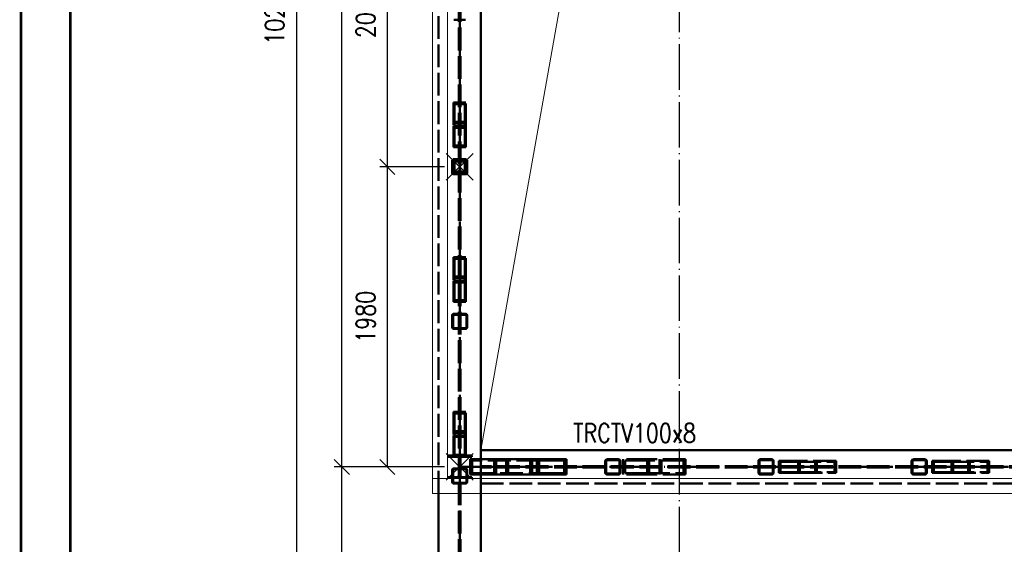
# Paper-space layout 'Layout1' of a CAD drawing. Extents: x -2 to 1033, y -36 to 596.
# Tile 2 of 56: x 0 to 130, y 67 to 136. Entities that reach past the tile are written whole.
import ezdxf
from ezdxf.enums import TextEntityAlignment as Align

# ---------------------------------------------------------------- set-up
doc = ezdxf.new("R2010")
doc.units = 0
for name, pattern in [('ACAD_ISO02W100', [15, 12, -3]), ('ACAD_ISO04W100', [30.5, 24, -3, 0.5, -3]), ('HP_01_CER_B', [8, 5, -1, 1, -1])]:
    doc.linetypes.add(name, pattern=pattern)
doc.layers.get('0').update_dxf_attribs({"linetype": 'CONTINUOUS'})
doc.layers.get('DEFPOINTS').update_dxf_attribs({"color": 132, "linetype": 'CONTINUOUS'})
doc.layers.add('RAMECEK_HP', color=251, linetype='CONTINUOUS')
for name, color, linetype, lineweight in [('SS_DIAGONÁLY 1', 91, 'CONTINUOUS', 50), ('SS_DIAGONÁLY 2', 93, 'CONTINUOUS', 50), ('SS_DIAGONÁLY 3', 95, 'CONTINUOUS', 50), ('SS_KOTY', 3, 'CONTINUOUS', 25), ('SS_LEMOVÁNÍ', 211, 'CONTINUOUS', 50), ('SS_OPLASTENI-PANEL', 63, 'CONTINUOUS', 13), ('SS_OSY_025', 7, 'HP_01_CER_B', 25), ('SS_PODKLADY', 9, 'CONTINUOUS', 13), ('SS_POPIS_PROFILU', 13, 'CONTINUOUS', 25), ('SS_PÁSY', 163, 'CONTINUOUS', 50), ('SS_SLOUPY NÁDSTAVBA', 183, 'CONTINUOUS', 50), ('SS_SRAFY', 8, 'CONTINUOUS', 18), ('SS_ZTUŽENÍ', 53, 'CONTINUOUS', 50)]:
    doc.layers.add(name, color=color, linetype=linetype, lineweight=lineweight)
doc.styles.add('ROMANS', font='romans.shx', dxfattribs={"width": 0.8})
doc.styles.add('romans.shx', font='romans.shx', dxfattribs={"height": 5})
doc.dimstyles.new('A-1_(2.5)_50AS', dxfattribs={"dimtxt": 2.5, "dimasz": 2, "dimexe": 1, "dimexo": 2, "dimgap": 0, "dimtad": 0, "dimdec": 1, "dimlfac": 50, "dimrnd": 1, "dimtxsty": 'ROMANS', "dimblk1": 'OBLIQUE', "dimblk2": 'OBLIQUE', "dimsah": 1, "dimcen": 2, "dimclrd": 256, "dimclre": 256, "dimclrt": 256, "dimadec": 1, "dimazin": 2, "dimtfac": 0.714286, "dimtdec": 1, "dimtmove": 0, "dimatfit": 3, "dimldrblk": 'OPEN', "dimfxl": 1, "dimtvp": 1.142857, "dimtfill": 1, "dimtolj": 1, "dimlwd": -1, "dimlwe": -1, "dimarcsym": 0})
pattern_1 = [(45, (57.84679, 35.42408), (-0.04490128, 0.04490128), [])]

# ---------------------------------------------------------------- blocks, each defined once
blk = doc.blocks.new('*U6')
at = {"layer": 'RAMECEK_HP', "lineweight": 35, "const_width": 0.35}
for points in [[(0, 594), (0, 0), (841, 0), (841, 594)], [(6.5, 587.5), (6.5, 6.5), (834.5, 6.5), (834.5, 587.5)]]:
    blk.add_lwpolyline(points, close=True, dxfattribs=at)
at = {"layer": 'DEFPOINTS', "style": 'ROMANS', "width": 0.8}
blk.add_attdef('TISK', text='', height=10, dxfattribs=at).set_placement((841, -33), align=Align.RIGHT)
blk = doc.blocks.new('0KRIZ(Z)')
at = {"color": 0, "linetype": 'ByBlock', "ltscale": 0.5}
for p, q in [((0, -0.5), (0, 0.5)), ((-0.5, 0), (0.5, 0)), ((0, 0), (0, 0, 1))]:
    blk.add_line(p, q, dxfattribs=at)
blk = doc.blocks.new('_Oblique')
at = {"color": 0, "linetype": 'ByBlock', "lineweight": -2}
blk.add_line((-0.5, -0.5), (0.5, 0.5), dxfattribs=at)
blk = doc.blocks.new('*D32')
at = {"layer": 'DEFPOINTS', "color": 0, "transparency": 16777216}
for p in [(42.31, 77.42), (57.85, 77.42), (52.85, 35.42)]:
    blk.add_point(p, dxfattribs=at)
at = {"layer": 'SS_KOTY', "transparency": 16777216}
for p, q in [((55.85, 77.42), (41.31, 77.42)), ((42.31, 35.42), (42.31, 77.42)), ((50.85, 35.42), (41.31, 35.42))]:
    blk.add_line(p, q, dxfattribs=at)
at = {"layer": 'SS_KOTY', "transparency": 16777216, "xscale": 2, "yscale": 2, "zscale": 2}
for p, rotation in [((42.31, 77.42), 90), ((42.31, 35.42), 270)]:
    blk.add_blockref('_Oblique', p, dxfattribs=dict(at, rotation=rotation))
at = {"layer": 'SS_KOTY', "transparency": 16777216, "insert": (39.45, 56.42), "char_height": 2.5, "attachment_point": 5, "rotation": 90, "style": 'ROMANS', "bg_fill": 3, "box_fill_scale": 1.1, "bg_fill_color": 256, "bg_fill_true_color": 13158600, "bg_fill_transparency": 0}
blk.add_mtext('\\A1;2100', dxfattribs=at)
blk = doc.blocks.new('_OPEN')
at = {"color": 0, "linetype": 'ByBlock'}
for p, q in [((-1, 0.167), (0, 0)), ((0, 0), (-1, -0.167)), ((0, 0), (-1, 0))]:
    blk.add_line(p, q, dxfattribs=at)
blk = doc.blocks.new('*D33')
at = {"layer": 'DEFPOINTS', "color": 0, "transparency": 16777216}
for p in [(42.31, 207.42), (57.85, 207.42), (57.85, 77.42)]:
    blk.add_point(p, dxfattribs=at)
at = {"layer": 'SS_KOTY', "transparency": 16777216}
for p, q in [((55.85, 207.42), (41.31, 207.42)), ((42.31, 77.42), (42.31, 207.42)), ((55.85, 77.42), (41.31, 77.42))]:
    blk.add_line(p, q, dxfattribs=at)
at = {"layer": 'SS_KOTY', "transparency": 16777216, "xscale": 2, "yscale": 2, "zscale": 2}
for p, rotation in [((42.31, 207.42), 90), ((42.31, 77.42), 270)]:
    blk.add_blockref('_Oblique', p, dxfattribs=dict(at, rotation=rotation))
at = {"layer": 'SS_KOTY', "transparency": 16777216, "insert": (39.45, 142.42), "char_height": 2.5, "attachment_point": 5, "rotation": 90, "style": 'ROMANS', "bg_fill": 3, "box_fill_scale": 1.1, "bg_fill_color": 256, "bg_fill_true_color": 13158600, "bg_fill_transparency": 0}
blk.add_mtext('\\A1;6500', dxfattribs=at)
blk = doc.blocks.new('*D35')
at = {"layer": 'DEFPOINTS', "color": 0, "transparency": 16777216}
for p in [(52.85, 239.42), (36.31, 35.42), (52.85, 35.42)]:
    blk.add_point(p, dxfattribs=at)
at = {"layer": 'SS_KOTY', "transparency": 16777216}
for p, q in [((50.85, 239.42), (35.31, 239.42)), ((36.31, 239.42), (36.31, 35.42)), ((50.85, 35.42), (35.31, 35.42))]:
    blk.add_line(p, q, dxfattribs=at)
at = {"layer": 'SS_KOTY', "transparency": 16777216, "xscale": 2, "yscale": 2, "zscale": 2}
for p, rotation in [((36.31, 239.42), 90), ((36.31, 35.42), 270)]:
    blk.add_blockref('_Oblique', p, dxfattribs=dict(at, rotation=rotation))
at = {"layer": 'SS_KOTY', "transparency": 16777216, "insert": (33.45, 137.42), "char_height": 2.5, "attachment_point": 5, "rotation": 90, "style": 'ROMANS', "bg_fill": 3, "box_fill_scale": 1.1, "bg_fill_color": 256, "bg_fill_true_color": 13158600, "bg_fill_transparency": 0}
blk.add_mtext('\\A1;10200', dxfattribs=at)
blk = doc.blocks.new('*D90')
at = {"layer": 'DEFPOINTS', "color": 0, "transparency": 16777216}
for p in [(48.31, 117.02), (57.85, 117.02), (57.85, 77.42)]:
    blk.add_point(p, dxfattribs=at)
at = {"layer": 'SS_KOTY', "transparency": 16777216}
for p, q in [((55.85, 117.02), (47.31, 117.02)), ((48.31, 77.42), (48.31, 117.02)), ((55.85, 77.42), (47.31, 77.42))]:
    blk.add_line(p, q, dxfattribs=at)
at = {"layer": 'SS_KOTY', "transparency": 16777216, "xscale": 2, "yscale": 2, "zscale": 2}
for p, rotation in [((48.31, 117.02), 90), ((48.31, 77.42), 270)]:
    blk.add_blockref('_Oblique', p, dxfattribs=dict(at, rotation=rotation))
at = {"layer": 'SS_KOTY', "transparency": 16777216, "insert": (45.45, 97.22), "char_height": 2.5, "attachment_point": 5, "rotation": 90, "style": 'ROMANS', "bg_fill": 3, "box_fill_scale": 1.1, "bg_fill_color": 256, "bg_fill_true_color": 13158600, "bg_fill_transparency": 0}
blk.add_mtext('\\A1;1980', dxfattribs=at)
blk = doc.blocks.new('*D91')
at = {"layer": 'DEFPOINTS', "color": 0, "transparency": 16777216}
for p in [(48.31, 157.82), (57.85, 157.82), (57.85, 117.02)]:
    blk.add_point(p, dxfattribs=at)
at = {"layer": 'SS_KOTY', "transparency": 16777216}
for p, q in [((55.85, 157.82), (47.31, 157.82)), ((48.31, 117.02), (48.31, 157.82)), ((55.85, 117.02), (47.31, 117.02))]:
    blk.add_line(p, q, dxfattribs=at)
at = {"layer": 'SS_KOTY', "transparency": 16777216, "xscale": 2, "yscale": 2, "zscale": 2}
for p, rotation in [((48.31, 157.82), 90), ((48.31, 117.02), 270)]:
    blk.add_blockref('_Oblique', p, dxfattribs=dict(at, rotation=rotation))
at = {"layer": 'SS_KOTY', "transparency": 16777216, "insert": (45.45, 137.42), "char_height": 2.5, "attachment_point": 5, "rotation": 90, "style": 'ROMANS', "bg_fill": 3, "box_fill_scale": 1.1, "bg_fill_color": 256, "bg_fill_true_color": 13158600, "bg_fill_transparency": 0}
blk.add_mtext('\\A1;2040', dxfattribs=at)

psp = doc.layouts.get("Layout1")

# ---------------------------------------------------------------- linework, layer by layer
at = {"layer": 'SS_DIAGONÁLY 1', "color": 3, "linetype": 'ACAD_ISO02W100', "ltscale": 0.25}
for p, q in [((58.7268, 117.7841), (58.7268, 116.2641)), ((58.8468, 116.2641), (58.8468, 117.7841)), ((58.7268, 97.3841), (58.7268, 95.8641)), ((58.8468, 95.8641), (58.8468, 97.3841)), ((77.0468, 76.6641), (77.0468, 78.1841)), ((77.1668, 78.1841), (77.1668, 76.6641)), ((78.8068, 78.4241), (77.2868, 78.4241)), ((77.2868, 78.3041), (78.8068, 78.3041)), ((78.9268, 76.6641), (78.9268, 78.1841)), ((79.0468, 78.1841), (79.0468, 76.6641)), ((97.2468, 76.6641), (97.2468, 78.1841)), ((97.3668, 78.1841), (97.3668, 76.6641)), ((99.0068, 78.4241), (97.4868, 78.4241)), ((97.4868, 78.3041), (99.0068, 78.3041)), ((99.1268, 76.6641), (99.1268, 78.1841)), ((99.2468, 78.1841), (99.2468, 76.6641)), ((117.4468, 76.6641), (117.4468, 78.1841)), ((117.5668, 78.1841), (117.5668, 76.6641)), ((119.2068, 78.4241), (117.6868, 78.4241)), ((117.6868, 78.3041), (119.2068, 78.3041)), ((119.3268, 76.6641), (119.3268, 78.1841)), ((119.4468, 78.1841), (119.4468, 76.6641)), ((58.7268, 76.9841), (58.7268, 75.4641)), ((58.8468, 75.4641), (58.8468, 76.9841)), ((78.8068, 76.5441), (77.2868, 76.5441)), ((78.8068, 76.4241), (77.2868, 76.4241)), ((99.0068, 76.5441), (97.4868, 76.5441)), ((99.0068, 76.4241), (97.4868, 76.4241)), ((119.2068, 76.5441), (117.6868, 76.5441)), ((119.2068, 76.4241), (117.6868, 76.4241))]:
    psp.add_line(p, q, dxfattribs=at)
at = {"layer": 'SS_DIAGONÁLY 1', "color": 7, "linetype": 'ACAD_ISO04W100', "ltscale": 0.25}
for p, q in [((78.0468, 77.4241), (78.0468, 77.4241)), ((98.2468, 77.4241), (98.2468, 77.4241)), ((118.4468, 77.4241), (118.4468, 77.4241))]:
    psp.add_line(p, q, dxfattribs=at)
at = {"layer": 'SS_DIAGONÁLY 1', "color": 3, "linetype": 'ACAD_ISO02W100', "ltscale": 0.25}
for centre, start, end in [((58.6068, 117.7841), 0, 90), ((58.6068, 116.2641), 270, 0), ((58.6068, 97.3841), 0, 90), ((58.6068, 95.8641), 270, 0), ((77.2868, 78.1841), 90, 180), ((78.8068, 78.1841), 0, 90), ((97.4868, 78.1841), 90, 180), ((99.0068, 78.1841), 0, 90), ((117.6868, 78.1841), 90, 180), ((119.2068, 78.1841), 0, 90), ((58.6068, 76.9841), 0, 90), ((77.2868, 76.6641), 180, 270), ((78.8068, 76.6641), 270, 0), ((97.4868, 76.6641), 180, 270), ((99.0068, 76.6641), 270, 0), ((117.6868, 76.6641), 180, 270), ((119.2068, 76.6641), 270, 0), ((58.6068, 75.4641), 270, 0)]:
    psp.add_arc(centre, 0.24, start, end, dxfattribs=at)
at = {"layer": 'SS_DIAGONÁLY 1', "color": 3, "linetype": 'ACAD_ISO02W100', "ltscale": 0.25, "extrusion": (6.27875e-14, 1.51582e-13, -1)}
for centre in [(-58.6068, 117.7841), (-58.6068, 97.3841), (-78.8068, 78.1841), (-99.0068, 78.1841), (-119.2068, 78.1841), (-58.6068, 76.9841)]:
    psp.add_arc(centre, 0.12, 90, 180, dxfattribs=at)
at = {"layer": 'SS_DIAGONÁLY 1', "color": 3, "linetype": 'ACAD_ISO02W100', "ltscale": 0.25, "extrusion": (-1.25575e-13, 3.03165e-13, -1)}
psp.add_arc((-58.6068, 116.2641), 0.12, 180, 270, dxfattribs=at)
at = {"layer": 'SS_DIAGONÁLY 1', "color": 3, "linetype": 'ACAD_ISO02W100', "ltscale": 0.25, "extrusion": (-6.27875e-14, 1.51582e-13, -1)}
for centre in [(-58.6068, 95.8641), (-78.8068, 76.6641), (-99.0068, 76.6641), (-119.2068, 76.6641), (-58.6068, 75.4641)]:
    psp.add_arc(centre, 0.12, 180, 270, dxfattribs=at)
at = {"layer": 'SS_DIAGONÁLY 1', "color": 3, "linetype": 'ACAD_ISO02W100', "ltscale": 0.25, "extrusion": (-1.51582e-13, 6.27875e-14, -1)}
for centre in [(-77.2868, 78.1841), (-97.4868, 78.1841), (-117.6868, 78.1841)]:
    psp.add_arc(centre, 0.12, 0, 90, dxfattribs=at)
at = {"layer": 'SS_DIAGONÁLY 1', "color": 3, "linetype": 'ACAD_ISO02W100', "ltscale": 0.25, "extrusion": (1.51582e-13, 6.27875e-14, -1)}
for centre in [(-77.2868, 76.6641), (-97.4868, 76.6641), (-117.6868, 76.6641)]:
    psp.add_arc(centre, 0.12, 270, 0, dxfattribs=at)
at = {"layer": 'SS_DIAGONÁLY 2', "color": 3, "linetype": 'ACAD_ISO02W100', "ltscale": 0.25}
for p, q in [((58.5268, 122.1699), (58.5268, 125.2866)), ((58.6468, 122.378), (58.6468, 125.4947)), ((58.5268, 119.8116), (58.5268, 122.1699)), ((58.6468, 119.6035), (58.6468, 122.378)), ((58.5268, 101.7699), (58.5268, 104.8866)), ((58.6468, 101.978), (58.6468, 105.0947)), ((58.5268, 99.4116), (58.5268, 101.7699)), ((58.6468, 99.2035), (58.6468, 101.978)), ((58.5268, 81.3699), (58.5268, 84.4866)), ((58.6468, 81.578), (58.6468, 84.6947)), ((58.5268, 79.0116), (58.5268, 81.3699)), ((58.6468, 78.9441), (58.6468, 81.578)), ((58.6468, 78.8035), (58.6468, 78.9441)), ((102.7111, 78.2241), (99.9547, 78.2241)), ((99.9547, 78.2241), (99.9547, 76.6241)), ((100.1615, 78.1041), (102.5044, 78.1041)), ((100.1615, 78.1041), (100.1615, 76.7441)), ((102.5044, 78.1041), (107.2738, 78.1041)), ((102.5044, 78.1041), (102.5044, 76.7441)), ((107.4805, 78.2241), (102.7111, 78.2241)), ((102.7111, 78.2241), (102.7111, 76.6241)), ((104.7242, 76.6241), (104.7242, 78.2241)), ((104.9309, 76.7441), (104.9309, 78.1041)), ((107.2738, 76.7441), (107.2738, 78.1041)), ((107.4805, 76.6241), (107.4805, 78.2241)), ((122.9111, 78.2241), (120.1547, 78.2241)), ((120.1547, 78.2241), (120.1547, 76.6241)), ((120.3615, 78.1041), (122.7044, 78.1041)), ((120.3615, 78.1041), (120.3615, 76.7441)), ((122.7044, 78.1041), (127.4738, 78.1041)), ((122.7044, 78.1041), (122.7044, 76.7441)), ((127.6805, 78.2241), (122.9111, 78.2241)), ((122.9111, 78.2241), (122.9111, 76.6241)), ((124.9242, 76.6241), (124.9242, 78.2241)), ((125.1309, 76.7441), (125.1309, 78.1041)), ((127.4738, 76.7441), (127.4738, 78.1041)), ((127.6805, 76.6241), (127.6805, 78.2241)), ((99.9547, 76.6241), (100.1615, 76.6241)), ((100.1615, 76.7441), (102.5044, 76.7441)), ((100.1615, 76.6241), (102.7111, 76.6241)), ((102.5044, 76.7441), (107.2738, 76.7441)), ((102.7111, 76.6241), (107.4805, 76.6241)), ((120.1547, 76.6241), (122.9111, 76.6241)), ((120.3615, 76.7441), (122.7044, 76.7441)), ((122.7044, 76.7441), (127.4738, 76.7441)), ((122.9111, 76.6241), (127.6805, 76.6241))]:
    psp.add_line(p, q, dxfattribs=at)
at = {"layer": 'SS_DIAGONÁLY 2', "color": 7, "linetype": 'ACAD_ISO04W100', "ltscale": 0.25}
for p, q in [((98.2468, 77.4241), (106.1023, 77.4241)), ((118.4468, 77.4241), (126.3023, 77.4241))]:
    psp.add_line(p, q, dxfattribs=at)
at = {"layer": 'SS_DIAGONÁLY 3', "color": 3, "linetype": 'ACAD_ISO02W100', "ltscale": 0.25}
for p, q in [((59.4468, 78.4241), (59.2102, 78.4241)), ((59.2102, 78.4241), (59.2102, 76.4241)), ((59.4858, 78.2641), (59.4858, 76.5841)), ((62.38, 78.2641), (62.38, 76.5841)), ((62.6557, 78.4241), (62.6557, 76.4241)), ((63.9796, 76.4241), (63.9796, 78.4241)), ((64.2553, 76.5841), (64.2553, 78.2641)), ((67.1494, 76.5841), (67.1494, 78.2641)), ((67.4251, 76.4241), (67.4251, 78.4241)), ((82.8557, 78.4241), (79.4102, 78.4241)), ((79.4102, 78.4241), (79.4102, 76.4241)), ((82.58, 78.2641), (79.6858, 78.2641)), ((79.6858, 78.2641), (79.6858, 76.5841)), ((87.3494, 78.2641), (82.58, 78.2641)), ((82.58, 78.2641), (82.58, 76.5841)), ((87.6251, 78.4241), (82.8557, 78.4241)), ((82.8557, 78.4241), (82.8557, 76.4241)), ((84.1796, 76.4241), (84.1796, 78.4241)), ((84.4553, 76.5841), (84.4553, 78.2641)), ((87.3494, 76.5841), (87.3494, 78.2641)), ((87.6251, 76.4241), (87.6251, 78.4241)), ((59.4468, 76.4241), (59.2102, 76.4241)), ((82.8557, 76.4241), (79.4102, 76.4241)), ((79.6858, 76.5841), (82.58, 76.5841)), ((82.58, 76.5841), (87.3494, 76.5841)), ((87.6251, 76.4241), (82.8557, 76.4241))]:
    psp.add_line(p, q, dxfattribs=at)
at = {"layer": 'SS_DIAGONÁLY 3', "color": 7, "linetype": 'ACAD_ISO04W100', "ltscale": 0.25}
psp.add_line((78.0468, 77.4241), (85.9023, 77.4241), dxfattribs=at)
at = {"layer": 'SS_LEMOVÁNÍ', "color": 1, "linetype": 'Continuous', "ltscale": 0.25}
for p, q in [((58.5268, 116.4641), (58.5268, 117.5841)), ((58.6468, 116.4641), (58.6468, 117.5841))]:
    psp.add_line(p, q, dxfattribs=at)
at = {"layer": 'SS_OSY_025', "linetype": 'ACAD_ISO04W100', "ltscale": 0.25}
psp.add_line((86.8468, 20.4241), (86.8468, 256.2859), dxfattribs=at)
at = {"layer": 'SS_PODKLADY', "elevation": -5936}
psp.add_lwpolyline([(60.6468, 79.6241), (76.6128, 169.3001), (257.0468, 205.2241)], dxfattribs=at)
at = {"layer": 'SS_PÁSY', "color": 1, "linetype": 'Continuous', "ltscale": 0.25}
for p, q in [((60.6468, 206.4241), (60.6468, 78.4241)), ((257.0468, 79.6241), (60.6468, 79.6241)), ((60.6468, 76.4241), (60.6468, 75.9041)), ((60.6468, 73.9041), (60.6468, 38.2241))]:
    psp.add_line(p, q, dxfattribs=at)
at = {"layer": 'SS_PÁSY', "color": 3, "linetype": 'ACAD_ISO02W100', "ltscale": 0.25}
for p, q in [((60.6468, 78.4241), (60.6468, 76.4241)), ((257.0468, 77.5191), (60.6468, 77.5191)), ((257.0468, 77.3291), (60.6468, 77.3291)), ((60.6468, 75.9041), (60.6468, 73.9041)), ((60.6468, 75.2241), (257.0468, 75.2241))]:
    psp.add_line(p, q, dxfattribs=at)
at = {"layer": 'SS_SLOUPY NÁDSTAVBA', "color": 1, "linetype": 'Continuous', "ltscale": 0.25}
for p, q in [((59.4468, 78.9441), (59.4468, 78.7641)), ((59.4468, 76.0841), (59.4468, 75.9041))]:
    psp.add_line(p, q, dxfattribs=at)
at = {"layer": 'SS_ZTUŽENÍ', "color": 1, "linetype": 'Continuous', "ltscale": 0.25}
for p, q in [((68.0088, 78.4241), (59.4468, 78.4241)), ((59.4468, 78.4241), (59.4468, 76.4241)), ((71.9248, 78.4241), (68.0088, 78.4241)), ((68.0088, 76.4241), (68.0088, 78.4241)), ((71.6115, 78.2641), (68.3221, 78.2641)), ((68.3221, 76.5841), (68.3221, 78.2641)), ((71.6115, 76.5841), (71.6115, 78.2641)), ((71.9248, 76.4241), (71.9248, 78.4241)), ((68.0088, 76.4241), (59.4468, 76.4241)), ((71.9248, 76.4241), (68.0088, 76.4241)), ((68.3221, 76.5841), (71.6115, 76.5841))]:
    psp.add_line(p, q, dxfattribs=at)
at = {"layer": 'SS_ZTUŽENÍ', "color": 3, "linetype": 'ACAD_ISO02W100', "ltscale": 0.25}
for p, q in [((68.3221, 78.2641), (59.4468, 78.2641)), ((59.4468, 76.5841), (68.3221, 76.5841))]:
    psp.add_line(p, q, dxfattribs=at)

# ---------------------------------------------------------------- block references
at = {"layer": 'RAMECEK_HP'}
psp.add_blockref('*U6', (0, 0), dxfattribs=at)
at = {"layer": 'SS_OSY_025', "xscale": 5, "yscale": 5, "rotation": 45}
psp.add_blockref('0KRIZ(Z)', (57.8468, 77.4241), dxfattribs=at)

# ---------------------------------------------------------------- texts
at = {"layer": 'SS_POPIS_PROFILU', "color": 13, "style": 'romans.shx', "width": 0.8}
psp.add_text('TRCTV100x8', height=2.5, dxfattribs=at).set_placement((72.8091, 80.6451))

# ---------------------------------------------------------------- next in the draw order: dimensions: what is measured, and where the dimension line sits
at = {"layer": 'SS_KOTY'}
dim = psp.add_linear_dim(base=(42.3052, 77.4241), p1=(52.8468, 35.4241), p2=(57.8468, 77.4241), angle=90, dimstyle='A-1_(2.5)_50AS', dxfattribs=at)
dim.commit()
dim.dimension.update_dxf_attribs({"geometry": '*D32', "text_midpoint": (39.448, 56.4241)})

# ---------------------------------------------------------------- next in the draw order: linework, layer by layer
at = {"layer": 'SS_DIAGONÁLY 1', "color": 3, "linetype": 'ACAD_ISO02W100', "ltscale": 0.25}
for p, q in [((57.0868, 75.3441), (58.6068, 75.3441)), ((57.0868, 75.2241), (58.6068, 75.2241))]:
    psp.add_line(p, q, dxfattribs=at)
psp.add_arc((57.0868, 75.4641), 0.24, 180, 270, dxfattribs=at)
at = {"layer": 'SS_DIAGONÁLY 1', "color": 3, "linetype": 'ACAD_ISO02W100', "ltscale": 0.25, "extrusion": (1.51582e-13, 6.27875e-14, -1)}
psp.add_arc((-57.0868, 75.4641), 0.12, 270, 0, dxfattribs=at)
at = {"layer": 'SS_OPLASTENI-PANEL', "color": 9, "linetype": 'Continuous', "ltscale": 0.25}
psp.add_line((54.2468, 73.9041), (263.4468, 73.9041), dxfattribs=at)
at = {"layer": 'SS_PÁSY', "color": 1, "linetype": 'Continuous', "ltscale": 0.25}
psp.add_line((55.0468, 38.2241), (55.0468, 73.9041), dxfattribs=at)

# ---------------------------------------------------------------- next in the draw order: dimensions: what is measured, and where the dimension line sits
at = {"layer": 'SS_KOTY'}
dim = psp.add_linear_dim(base=(42.3052, 207.4241), p1=(57.8468, 77.4241), p2=(57.8468, 207.4241), angle=90, dimstyle='A-1_(2.5)_50AS', override={"dimtmove": 1}, dxfattribs=at)
dim.commit()
dim.dimension.update_dxf_attribs({"geometry": '*D33', "text_midpoint": (39.448, 142.4241)})

# ---------------------------------------------------------------- next in the draw order: block references
at = {"layer": 'SS_OSY_025', "xscale": 5, "yscale": 5, "rotation": 45}
psp.add_blockref('0KRIZ(Z)', (57.8468, 117.0241), dxfattribs=at)

# ---------------------------------------------------------------- next in the draw order: dimensions: what is measured, and where the dimension line sits
at = {"layer": 'SS_KOTY'}
dim = psp.add_linear_dim(base=(36.3052, 35.4241), p1=(52.8468, 239.4241), p2=(52.8468, 35.4241), angle=90, dimstyle='A-1_(2.5)_50AS', override={"dimtmove": 1}, dxfattribs=at)
dim.commit()
dim.dimension.update_dxf_attribs({"geometry": '*D35', "text_midpoint": (33.448, 137.4241)})

# ---------------------------------------------------------------- next in the draw order: dimensions: what is measured, and where the dimension line sits
dim = psp.add_linear_dim(base=(48.3052, 117.0241), p1=(57.8468, 77.4241), p2=(57.8468, 117.0241), angle=90, dimstyle='A-1_(2.5)_50AS', dxfattribs=at)
dim.commit()
dim.dimension.update_dxf_attribs({"geometry": '*D90', "text_midpoint": (45.448, 97.2241)})

# ---------------------------------------------------------------- next in the draw order: hatches: boundary and pattern name
at = {"layer": 'SS_SRAFY'}
h = psp.add_hatch(dxfattribs=at)
h.set_pattern_fill('ANSI31', color=5, scale=0.02, style=0)
h.set_pattern_definition(pattern_1)
h.paths.add_polyline_path([(56.2468, 75.9041), (59.4468, 75.9041), (59.4468, 76.0841), (58.2068, 76.0841, -0.41421356), (57.9068, 76.3841), (57.9068, 78.4641, -0.41421356), (58.2068, 78.7641), (59.4468, 78.7641), (59.4468, 78.9441), (56.2468, 78.9441), (56.2468, 78.7641), (57.4868, 78.7641, -0.41421356), (57.7868, 78.4641), (57.7868, 76.3841, -0.41421356), (57.4868, 76.0841), (56.2468, 76.0841)], flags=0)

# ---------------------------------------------------------------- next in the draw order: linework, layer by layer
at = {"layer": 'SS_DIAGONÁLY 1', "color": 3, "linetype": 'ACAD_ISO02W100', "ltscale": 0.25}
for p, q in [((56.8468, 95.8641), (56.8468, 97.3841)), ((56.9668, 95.8641), (56.9668, 97.3841)), ((57.0868, 97.6241), (58.6068, 97.6241)), ((58.6068, 97.5041), (57.0868, 97.5041)), ((57.0868, 95.7441), (58.6068, 95.7441)), ((58.6068, 95.6241), (57.0868, 95.6241)), ((56.8468, 75.4641), (56.8468, 76.9841)), ((56.9668, 75.4641), (56.9668, 76.9841)), ((57.0868, 77.2241), (58.6068, 77.2241)), ((58.6068, 77.1041), (57.0868, 77.1041))]:
    psp.add_line(p, q, dxfattribs=at)
at = {"layer": 'SS_DIAGONÁLY 1', "color": 7, "linetype": 'ACAD_ISO04W100', "ltscale": 0.25}
for p, q in [((57.8468, 96.6241), (57.8468, 96.6241)), ((57.8468, 76.2241), (57.8468, 76.2241))]:
    psp.add_line(p, q, dxfattribs=at)
at = {"layer": 'SS_DIAGONÁLY 1', "color": 3, "linetype": 'ACAD_ISO02W100', "ltscale": 0.25}
for centre, start, end in [((57.0868, 97.3841), 90, 180), ((57.0868, 95.8641), 180, 270), ((57.0868, 76.9841), 90, 180)]:
    psp.add_arc(centre, 0.24, start, end, dxfattribs=at)
at = {"layer": 'SS_DIAGONÁLY 1', "color": 3, "linetype": 'ACAD_ISO02W100', "ltscale": 0.25, "extrusion": (-1.51582e-13, 6.27875e-14, -1)}
for centre in [(-57.0868, 97.3841), (-57.0868, 76.9841)]:
    psp.add_arc(centre, 0.12, 0, 90, dxfattribs=at)
at = {"layer": 'SS_DIAGONÁLY 1', "color": 3, "linetype": 'ACAD_ISO02W100', "ltscale": 0.25, "extrusion": (1.51582e-13, 6.27875e-14, -1)}
psp.add_arc((-57.0868, 95.8641), 0.12, 270, 0, dxfattribs=at)
at = {"layer": 'SS_DIAGONÁLY 2', "color": 3, "linetype": 'ACAD_ISO02W100', "ltscale": 0.25}
for p, q in [((58.6468, 105.0947), (57.0468, 105.0947)), ((57.0468, 105.0947), (57.0468, 101.978)), ((58.5268, 104.8866), (57.1668, 104.8866)), ((57.1668, 101.7699), (57.1668, 104.8866)), ((58.6468, 102.3202), (57.0468, 102.3202)), ((57.0468, 101.978), (58.6468, 101.978)), ((57.0468, 101.978), (57.0468, 99.4116)), ((58.5268, 102.5283), (57.1668, 102.5283)), ((57.1668, 101.7699), (58.5268, 101.7699)), ((57.1668, 99.4116), (57.1668, 101.7699)), ((57.0468, 99.4116), (57.0468, 99.2035)), ((57.0468, 99.2035), (58.6468, 99.2035)), ((57.1668, 99.4116), (58.5268, 99.4116)), ((58.6468, 84.6947), (57.0468, 84.6947)), ((57.0468, 84.6947), (57.0468, 81.578)), ((58.5268, 84.4866), (57.1668, 84.4866)), ((57.1668, 81.3699), (57.1668, 84.4866)), ((58.6468, 81.9202), (57.0468, 81.9202)), ((58.5268, 82.1283), (57.1668, 82.1283)), ((57.0468, 81.578), (58.6468, 81.578)), ((57.0468, 81.578), (57.0468, 78.9441)), ((57.1668, 81.3699), (58.5268, 81.3699)), ((57.1668, 79.0116), (57.1668, 81.3699)), ((57.0468, 78.9441), (57.0468, 78.8035)), ((57.0468, 78.8035), (58.6468, 78.8035)), ((57.1668, 79.0116), (58.5268, 79.0116))]:
    psp.add_line(p, q, dxfattribs=at)
at = {"layer": 'SS_DIAGONÁLY 2', "color": 7, "linetype": 'ACAD_ISO04W100', "ltscale": 0.25}
for p, q in [((57.8468, 103.7074), (57.8468, 96.6241)), ((57.8468, 83.3074), (57.8468, 76.2241))]:
    psp.add_line(p, q, dxfattribs=at)
at = {"layer": 'SS_DIAGONÁLY 3', "color": 7, "linetype": 'ACAD_ISO04W100', "ltscale": 0.25}
psp.add_line((57.8468, 77.4241), (65.7023, 77.4241), dxfattribs=at)
at = {"layer": 'SS_OPLASTENI-PANEL', "color": 9, "linetype": 'Continuous', "ltscale": 0.25}
for p, q in [((54.2468, 75.9041), (54.2468, 73.9041)), ((56.2468, 75.9041), (54.2468, 75.9041)), ((263.4468, 75.9041), (56.2468, 75.9041))]:
    psp.add_line(p, q, dxfattribs=at)
at = {"layer": 'SS_PÁSY', "color": 7, "linetype": 'ACAD_ISO04W100', "ltscale": 0.25}
psp.add_line((259.8468, 77.4241), (57.8468, 77.4241), dxfattribs=at)
at = {"layer": 'SS_SLOUPY NÁDSTAVBA', "color": 1, "linetype": 'Continuous', "ltscale": 0.25}
for p, q in [((59.4468, 78.9441), (56.2468, 78.9441)), ((56.2468, 78.7641), (57.4868, 78.7641)), ((57.7868, 78.4641), (57.7868, 76.3841)), ((57.9068, 76.3841), (57.9068, 78.4641)), ((58.2068, 78.7641), (59.4468, 78.7641)), ((57.4868, 76.0841), (56.2468, 76.0841)), ((59.4468, 76.0841), (58.2068, 76.0841))]:
    psp.add_line(p, q, dxfattribs=at)
at = {"layer": 'SS_SLOUPY NÁDSTAVBA', "color": 7, "linetype": 'ACAD_ISO04W100', "ltscale": 0.25}
psp.add_line((57.8468, 77.4241), (57.8468, 77.4241), dxfattribs=at)
at = {"layer": 'SS_SLOUPY NÁDSTAVBA', "color": 1, "linetype": 'Continuous', "ltscale": 0.25, "extrusion": (0, 0, -1)}
for centre, start, end in [((-57.4868, 78.4641), 90, 180), ((-58.2068, 78.4641), 0, 90), ((-57.4868, 76.3841), 180, 270), ((-58.2068, 76.3841), 270, 0)]:
    psp.add_arc(centre, 0.3, start, end, dxfattribs=at)
at = {"layer": 'SS_ZTUŽENÍ', "color": 7, "linetype": 'ACAD_ISO04W100', "ltscale": 0.25}
psp.add_line((57.8468, 77.4241), (69.9668, 77.4241), dxfattribs=at)

# ---------------------------------------------------------------- next in the draw order: dimensions: what is measured, and where the dimension line sits
at = {"layer": 'SS_KOTY'}
dim = psp.add_linear_dim(base=(48.3052, 157.8241), p1=(57.8468, 117.0241), p2=(57.8468, 157.8241), angle=90, dimstyle='A-1_(2.5)_50AS', override={"dimtmove": 1}, dxfattribs=at)
dim.commit()
dim.dimension.update_dxf_attribs({"geometry": '*D91', "text_midpoint": (45.448, 137.4241)})

# ---------------------------------------------------------------- next in the draw order: hatches: boundary and pattern name
at = {"layer": 'SS_SRAFY'}
h = psp.add_hatch(dxfattribs=at)
h.set_pattern_fill('ANSI31', color=5, scale=0.02, style=0)
h.set_pattern_definition(pattern_1)
h.paths.add_polyline_path([(58.4068, 117.8241), (57.2868, 117.8241, 0.41421356), (57.0468, 117.5841), (57.0468, 116.4641, 0.41421356), (57.2868, 116.2241), (58.4068, 116.2241, 0.41421356), (58.6468, 116.4641), (58.6468, 117.5841, 0.41421356)], flags=0)
h.paths.add_polyline_path([(58.5268, 117.5841), (58.5268, 116.4641, -0.41421356), (58.4068, 116.3441), (57.2868, 116.3441, -0.41421356), (57.1668, 116.4641), (57.1668, 117.5841, -0.41421356), (57.2868, 117.7041), (58.4068, 117.7041, -0.41421356)], flags=0)

# ---------------------------------------------------------------- next in the draw order: linework, layer by layer
at = {"layer": 'SS_DIAGONÁLY 1', "color": 3, "linetype": 'ACAD_ISO02W100', "ltscale": 0.25}
for p, q in [((58.6068, 136.4241), (57.0868, 136.4241)), ((56.8468, 116.2641), (56.8468, 117.7841)), ((56.9668, 116.2641), (56.9668, 117.7841)), ((57.0868, 118.0241), (58.6068, 118.0241)), ((58.6068, 117.9041), (57.0868, 117.9041)), ((57.0868, 116.1441), (58.6068, 116.1441)), ((58.6068, 116.0241), (57.0868, 116.0241))]:
    psp.add_line(p, q, dxfattribs=at)
at = {"layer": 'SS_DIAGONÁLY 1', "color": 7, "linetype": 'ACAD_ISO04W100', "ltscale": 0.25}
psp.add_line((57.8468, 117.0241), (57.8468, 117.0241), dxfattribs=at)
at = {"layer": 'SS_DIAGONÁLY 1', "color": 3, "linetype": 'ACAD_ISO02W100', "ltscale": 0.25}
for centre, start, end in [((57.0868, 117.7841), 90, 180), ((57.0868, 116.2641), 180, 270)]:
    psp.add_arc(centre, 0.24, start, end, dxfattribs=at)
at = {"layer": 'SS_DIAGONÁLY 1', "color": 3, "linetype": 'ACAD_ISO02W100', "ltscale": 0.25, "extrusion": (-1.51582e-13, 6.27875e-14, -1)}
psp.add_arc((-57.0868, 117.7841), 0.12, 0, 90, dxfattribs=at)
at = {"layer": 'SS_DIAGONÁLY 1', "color": 3, "linetype": 'ACAD_ISO02W100', "ltscale": 0.25, "extrusion": (3.03165e-13, 1.25575e-13, -1)}
psp.add_arc((-57.0868, 116.2641), 0.12, 270, 0, dxfattribs=at)
at = {"layer": 'SS_DIAGONÁLY 2', "color": 3, "linetype": 'ACAD_ISO02W100', "ltscale": 0.25}
for p, q in [((58.6468, 125.4947), (57.0468, 125.4947)), ((57.0468, 125.4947), (57.0468, 122.378)), ((58.5268, 125.2866), (57.1668, 125.2866)), ((57.1668, 122.1699), (57.1668, 125.2866)), ((58.6468, 122.7202), (57.0468, 122.7202)), ((57.0468, 122.378), (58.6468, 122.378)), ((57.0468, 122.378), (57.0468, 119.8116)), ((58.5268, 122.9283), (57.1668, 122.9283)), ((57.1668, 122.1699), (58.5268, 122.1699)), ((57.1668, 119.8116), (57.1668, 122.1699)), ((57.0468, 119.8116), (57.0468, 119.6035)), ((57.0468, 119.6035), (58.6468, 119.6035)), ((57.1668, 119.8116), (58.5268, 119.8116))]:
    psp.add_line(p, q, dxfattribs=at)
at = {"layer": 'SS_DIAGONÁLY 2', "color": 7, "linetype": 'ACAD_ISO04W100', "ltscale": 0.25}
psp.add_line((57.8468, 124.1074), (57.8468, 117.0241), dxfattribs=at)
at = {"layer": 'SS_LEMOVÁNÍ', "color": 1, "linetype": 'Continuous', "ltscale": 0.25}
for p, q in [((57.0468, 117.5841), (57.0468, 116.4641)), ((57.1668, 116.4641), (57.1668, 117.5841)), ((58.4068, 117.8241), (57.2868, 117.8241)), ((57.2868, 117.7041), (58.4068, 117.7041)), ((58.4068, 116.3441), (57.2868, 116.3441)), ((57.2868, 116.2241), (58.4068, 116.2241))]:
    psp.add_line(p, q, dxfattribs=at)
at = {"layer": 'SS_LEMOVÁNÍ', "color": 7, "linetype": 'ACAD_ISO04W100', "ltscale": 0.25}
psp.add_line((57.8468, 117.0241), (57.8468, 117.0241), dxfattribs=at)
at = {"layer": 'SS_LEMOVÁNÍ', "color": 1, "linetype": 'Continuous', "ltscale": 0.25}
for centre, start, end in [((57.2868, 117.5841), 90, 180), ((58.4068, 117.5841), 0, 90), ((57.2868, 116.4641), 180, 270), ((58.4068, 116.4641), 270, 0)]:
    psp.add_arc(centre, 0.24, start, end, dxfattribs=at)
at = {"layer": 'SS_LEMOVÁNÍ', "color": 1, "linetype": 'Continuous', "ltscale": 0.25, "extrusion": (0, 0, -1)}
for centre, start, end in [((-57.2868, 117.5841), 0, 90), ((-58.4068, 117.5841), 90, 180), ((-57.2868, 116.4641), 270, 0), ((-58.4068, 116.4641), 180, 270)]:
    psp.add_arc(centre, 0.12, start, end, dxfattribs=at)
at = {"layer": 'SS_OPLASTENI-PANEL', "color": 9, "linetype": 'Continuous', "ltscale": 0.25}
for p, q in [((54.2468, 208.9441), (54.2468, 75.9041)), ((56.2468, 208.9441), (56.2468, 75.9041))]:
    psp.add_line(p, q, dxfattribs=at)
at = {"layer": 'SS_PÁSY', "color": 7, "linetype": 'ACAD_ISO04W100', "ltscale": 0.25}
psp.add_line((57.8468, 239.4241), (57.8468, 35.4241), dxfattribs=at)
at = {"layer": 'SS_PÁSY', "color": 3, "linetype": 'ACAD_ISO02W100', "ltscale": 0.25}
for p, q in [((57.7418, 236.6241), (57.7418, 38.2241)), ((57.9518, 236.6241), (57.9518, 38.2241)), ((55.0468, 73.9041), (55.0468, 210.9441))]:
    psp.add_line(p, q, dxfattribs=at)

doc.saveas('drawing.dxf')
